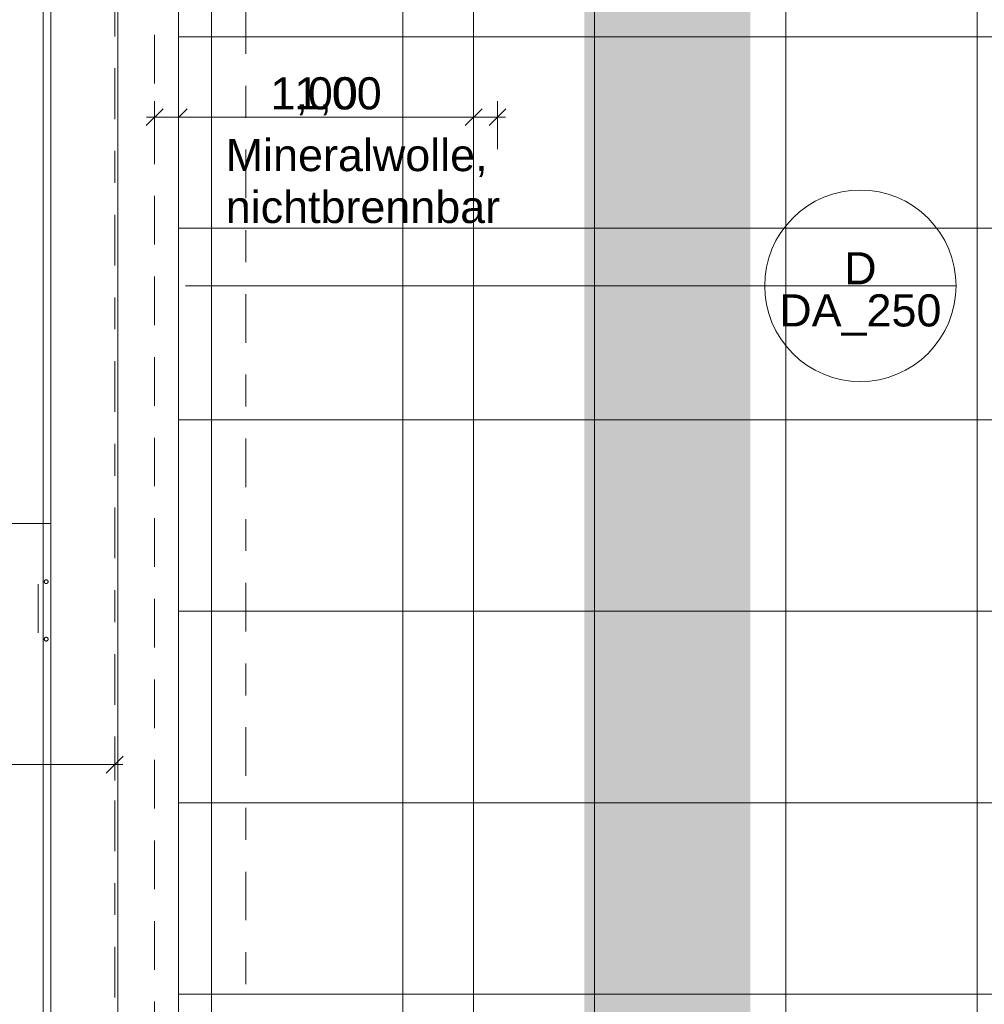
# Model space of a CAD drawing. Header units: metres. Extents: x -180 to 4, y -47 to 4.
# Tile 209 of 256: x -99.72 to -96.69, y -6.93 to -3.85. Entities that reach past the tile are written whole.
import ezdxf

# ---------------------------------------------------------------- set-up
doc = ezdxf.new("R2010")
doc.units = ezdxf.units.M
doc.header["$LTSCALE"] = 0.05
doc.header["$PDMODE"] = 1
doc.header["$PDSIZE"] = -2
for name, pattern in [('ISO-02 Strichlinie', [3.81, 3.048, -0.762]), ('ISO-10 Strichpunktlinie', [4.699, 3.048, -0.762, 0.127, -0.762]), ('Linienart-53', [5.291531, 3.175, -1.058062, 0.352704, -0.705764])]:
    doc.linetypes.add(name, pattern=pattern)
doc.layers.get('0').update_dxf_attribs({"lineweight": 25})
for name, color, linetype, lineweight, true_color in [('30 -35 Decken- 11 Bodendurchbruch', 7, 'Continuous', 15, 0x599559), ('30 -36 Dächer- 3 Dachbeläge', 7, 'Continuous', 15, 0x9999ff), ('70 -72 Beschriftung- 1 Beschriftung allgemein', 7, 'Continuous', 9, 0xff6633), ('70 -72 Beschriftung- 7 Detailverweise', 7, 'Continuous', 9, 0x00dd00), ('70 -72 Beschriftung- 7 Detailverweise Linie', 7, 'Continuous', 9, 0x00dd00), ('70 -76 Bemaßung- 2 Allgemein', 7, 'Continuous', 5, 0x6666cc)]:
    doc.layers.add(name, color=color, linetype=linetype, lineweight=lineweight, true_color=true_color)
for name, color, linetype, lineweight in [('60- 61 allgemeine Ausstattung- 4 Terrassen', 7, 'Continuous', 9), ('70 -71 Achsen- 1 Gebäudeachsen', 7, 'Linienart-53', 18), ('70 -72 Beschriftung-14 Schatten', 7, 'Continuous', 5), ('Keine', 7, 'Continuous', 9)]:
    doc.layers.add(name, color=color, linetype=linetype, lineweight=lineweight)
doc.styles.add('Arial', font='arial.ttf')
doc.dimstyles.new('k+k_klein', dxfattribs={"dimtxt": 0.075516, "dimasz": 0.05302, "dimexe": 0.05, "dimexo": 0.15, "dimgap": 0.005, "dimtad": 1, "dimdec": 3, "dimtxsty": 'Arial', "dimblk": 'VW_SLASH-2', "dimblk1": 'VW_SLASH-2', "dimblk2": 'VW_SLASH-2', "dimcen": 0, "dimdle": 0.025, "dimadec": 3, "dimazin": 0, "dimtfac": 0.75, "dimtdec": 3, "dimtix": 1, "dimtmove": 0, "dimatfit": 0, "dimldrblk": 'VW_FILLEDARROW', "dimfxl": 0.1, "dimfxlon": 1, "dimfrac": 2, "dimtolj": 1, "dimarcsym": 0})

# ---------------------------------------------------------------- blocks, each defined once
blk = doc.blocks.new('Gruppe-365')
at = {"color": 255, "lineweight": 9}
blk.add_wipeout([(-74.6216, -0.277), (-74.6216, -0.732), (-82.636, -0.732), (-82.636, -3.5964), (-81.5037, -3.5964), (-81.5037, -5.5564), (-82.636, -5.5564), (-82.636, -7.647), (-78.391, -7.647), (-78.391, -9.597), (-82.636, -9.597), (-82.636, -11.982), (-99.136, -11.982), (-99.136, -30.912), (-74.9949, -30.912), (-74.9949, -13.7471), (-74.6216, -13.7471), (-74.6216, -31.367), (-99.591, -31.367), (-99.591, -11.527), (-83.091, -11.527), (-83.091, -0.277)], dxfattribs=at).dxf.layer = '30 -36 Dächer- 3 Dachbeläge'
blk = doc.blocks.new('VW_SLASH-2')
at = {"color": 0, "linetype": 'ByBlock', "lineweight": -2, "transparency": 16777216}
blk.add_line((0.472, 0), (-1, 0), dxfattribs=at)
at = {"color": 0, "lineweight": 5, "transparency": 16777216, "flags": 128}
blk.add_lwpolyline([(0.5, 0.5), (-0.5, -0.5)], dxfattribs=at)
blk = doc.blocks.new('*D865')
at = {"layer": '70 -76 Bemaßung- 2 Allgemein', "color": 0, "lineweight": -2}
for p, q in [((-100.3581, -5.5248), (-100.3581, -5.3748)), ((-99.421, -5.4865), (-99.421, -5.3748)), ((-99.474, -5.4248), (-100.3051, -5.4248))]:
    blk.add_line(p, q, dxfattribs=at)
at = {"layer": 'Defpoints', "color": 0}
for p in [(-100.3581, -5.4248), (-99.421, -5.6365), (-100.3581, -5.932)]:
    blk.add_point(p, dxfattribs=at)
at = {"layer": '70 -76 Bemaßung- 2 Allgemein', "color": 0, "lineweight": -2, "xscale": 0.05302001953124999, "yscale": 0.05302001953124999, "zscale": 0.05302001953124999, "rotation": 180}
blk.add_blockref('VW_SLASH-2', (-100.3581, -5.4248), dxfattribs=at)
at = {"layer": '70 -76 Bemaßung- 2 Allgemein', "color": 0, "lineweight": -2, "xscale": 0.05302001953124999, "yscale": 0.05302001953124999, "zscale": 0.05302001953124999}
blk.add_blockref('VW_SLASH-2', (-99.421, -5.4248), dxfattribs=at)
at = {"layer": '70 -76 Bemaßung- 2 Allgemein', "color": 0, "insert": (-99.8896, -5.3525), "char_height": 0.100689, "attachment_point": 5, "style": 'Arial'}
blk.add_mtext('\\A1;93\\S7^ ;', dxfattribs=at)
blk = doc.blocks.new('VW_FILLEDARROW')
at = {"linetype": 'Continuous', "lineweight": 0, "transparency": 16777216}
blk.add_hatch(color=0, dxfattribs=at).paths.add_polyline_path([(-2.829, 0.758), (0, 0), (-2.829, -0.758)])
at = {"color": 0, "lineweight": 5, "transparency": 16777216, "flags": 128}
blk.add_lwpolyline([(-2.829, 0.758), (0, 0), (-2.829, -0.758)], close=True, dxfattribs=at)
blk = doc.blocks.new('Gruppe-847')
at = {"layer": '70 -72 Beschriftung- 7 Detailverweise'}
blk.add_line((0.935, 0), (0.335, 0), dxfattribs=at)
at = {"layer": '70 -72 Beschriftung- 7 Detailverweise', "flags": 128}
blk.add_lwpolyline([(0.935, 0), (0.9336, -0.0294), (0.9292, -0.0585), (0.9221, -0.0871), (0.9122, -0.1148), (0.8996, -0.1414), (0.8844, -0.1667), (0.8669, -0.1903), (0.8471, -0.2121), (0.8253, -0.2319), (0.8017, -0.2494), (0.7764, -0.2646), (0.7498, -0.2772), (0.7221, -0.2871), (0.6935, -0.2942), (0.6644, -0.2986), (0.635, -0.3), (0.6056, -0.2986), (0.5765, -0.2942), (0.5479, -0.2871), (0.5202, -0.2772), (0.4936, -0.2646), (0.4683, -0.2494), (0.4447, -0.2319), (0.4229, -0.2121), (0.4031, -0.1903), (0.3856, -0.1667), (0.3704, -0.1414), (0.3578, -0.1148), (0.3479, -0.0871), (0.3408, -0.0585), (0.3364, -0.0294), (0.335, 0), (0.3364, 0.0294), (0.3408, 0.0585), (0.3479, 0.0871), (0.3578, 0.1148), (0.3704, 0.1414), (0.3856, 0.1667), (0.4031, 0.1903), (0.4229, 0.2121), (0.4447, 0.2319), (0.4683, 0.2494), (0.4936, 0.2646), (0.5202, 0.2772), (0.5479, 0.2871), (0.5765, 0.2942), (0.6056, 0.2986), (0.635, 0.3), (0.6644, 0.2986), (0.6935, 0.2942), (0.7221, 0.2871), (0.7498, 0.2772), (0.7764, 0.2646), (0.8017, 0.2494), (0.8253, 0.2319), (0.8471, 0.2121), (0.8669, 0.1903), (0.8844, 0.1667), (0.8996, 0.1414), (0.9122, 0.1148), (0.9221, 0.0871), (0.9292, 0.0585), (0.9336, 0.0294)], close=True, dxfattribs=at)
at = {"layer": '70 -72 Beschriftung- 7 Detailverweise'}
blk.add_point((0.635, 0), dxfattribs=at)
at = {"layer": '70 -72 Beschriftung- 7 Detailverweise', "line_spacing_factor": 0.96878, "style": 'Arial'}
for s, insert, char_height, attachment_point in [('D', (0.635, 0.0046), 0.1007, 8), ('DA_250', (0.635, -0.0267), 0.10069, 2)]:
    blk.add_mtext(s, dxfattribs=dict(at, insert=insert, char_height=char_height, attachment_point=attachment_point))
blk = doc.blocks.new('Referenzmarkierung-47')
at = {"layer": '70 -72 Beschriftung- 7 Detailverweise', "transparency": 33554687}
for q in [(-1.4805, 0), (0.635, 0)]:
    blk.add_line((0, 0), q, dxfattribs=at)
at = {"layer": '70 -72 Beschriftung- 7 Detailverweise', "color": 7, "transparency": 33554687}
blk.add_blockref('Gruppe-847', (0, 0), dxfattribs=at)
blk = doc.blocks.new('*D1020')
at = {"layer": '70 -76 Bemaßung- 2 Allgemein', "color": 0, "lineweight": -2}
for p, q in [((-99.421, -4.2302), (-99.421, -4.1018)), ((-99.296, -4.2518), (-99.296, -4.1018)), ((-99.474, -4.1518), (-99.527, -4.1518)), ((-99.296, -4.1518), (-99.421, -4.1518)), ((-99.243, -4.1518), (-99.19, -4.1518))]:
    blk.add_line(p, q, dxfattribs=at)
at = {"layer": 'Defpoints', "color": 0}
for p in [(-99.421, -4.1518), (-99.421, -4.3802), (-99.296, -6.6306)]:
    blk.add_point(p, dxfattribs=at)
at = {"layer": '70 -76 Bemaßung- 2 Allgemein', "color": 0, "lineweight": -2, "xscale": 0.05302001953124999, "yscale": 0.05302001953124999, "zscale": 0.05302001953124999}
blk.add_blockref('VW_SLASH-2', (-99.421, -4.1518), dxfattribs=at)
at = {"layer": '70 -76 Bemaßung- 2 Allgemein', "color": 0, "lineweight": -2, "xscale": 0.05302001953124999, "yscale": 0.05302001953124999, "zscale": 0.05302001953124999, "rotation": 180}
blk.add_blockref('VW_SLASH-2', (-99.296, -4.1518), dxfattribs=at)
at = {"layer": '70 -76 Bemaßung- 2 Allgemein', "color": 0, "insert": (-99.3585, -4.027), "char_height": 0.100689, "attachment_point": 5, "style": 'Arial'}
blk.add_mtext('\\A1;12\\S5^ ;', dxfattribs=at)
blk = doc.blocks.new('*D1021')
at = {"layer": '70 -76 Bemaßung- 2 Allgemein', "color": 0, "lineweight": -2}
for p, q in [((-99.296, -4.2518), (-99.296, -4.1018)), ((-98.296, -4.2518), (-98.296, -4.1018)), ((-98.349, -4.1518), (-99.243, -4.1518))]:
    blk.add_line(p, q, dxfattribs=at)
at = {"layer": 'Defpoints', "color": 0}
for p in [(-99.296, -4.1518), (-98.296, -6.5789), (-99.296, -6.6306)]:
    blk.add_point(p, dxfattribs=at)
at = {"layer": '70 -76 Bemaßung- 2 Allgemein', "color": 0, "lineweight": -2, "xscale": 0.05302001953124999, "yscale": 0.05302001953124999, "zscale": 0.05302001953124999, "rotation": 180}
blk.add_blockref('VW_SLASH-2', (-99.296, -4.1518), dxfattribs=at)
at = {"layer": '70 -76 Bemaßung- 2 Allgemein', "color": 0, "lineweight": -2, "xscale": 0.05302001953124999, "yscale": 0.05302001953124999, "zscale": 0.05302001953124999}
blk.add_blockref('VW_SLASH-2', (-98.296, -4.1518), dxfattribs=at)
at = {"layer": '70 -76 Bemaßung- 2 Allgemein', "color": 0, "insert": (-98.796, -4.0864), "char_height": 0.10069, "attachment_point": 5, "style": 'Arial'}
blk.add_mtext('\\A1;1,00', dxfattribs=at)
blk = doc.blocks.new('*D1115')
at = {"layer": '70 -76 Bemaßung- 2 Allgemein', "color": 0, "lineweight": -2}
for p, q in [((-99.221, -4.2518), (-99.221, -4.1018)), ((-98.221, -4.2518), (-98.221, -4.1018)), ((-98.274, -4.1518), (-99.168, -4.1518))]:
    blk.add_line(p, q, dxfattribs=at)
at = {"layer": 'Defpoints', "color": 0}
for p in [(-99.221, -4.1518), (-99.221, -4.9472), (-98.221, -4.9472)]:
    blk.add_point(p, dxfattribs=at)
at = {"layer": '70 -76 Bemaßung- 2 Allgemein', "color": 0, "lineweight": -2, "xscale": 0.05302001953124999, "yscale": 0.05302001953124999, "zscale": 0.05302001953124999, "rotation": 180}
blk.add_blockref('VW_SLASH-2', (-99.221, -4.1518), dxfattribs=at)
at = {"layer": '70 -76 Bemaßung- 2 Allgemein', "color": 0, "lineweight": -2, "xscale": 0.05302001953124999, "yscale": 0.05302001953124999, "zscale": 0.05302001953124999}
blk.add_blockref('VW_SLASH-2', (-98.221, -4.1518), dxfattribs=at)
at = {"layer": '70 -76 Bemaßung- 2 Allgemein', "color": 0, "insert": (-98.721, -4.0864), "char_height": 0.10069, "attachment_point": 5, "style": 'Arial'}
blk.add_mtext('\\A1;1,00', dxfattribs=at)
blk = doc.blocks.new('Gruppe-1380')
at = {"layer": 'Keine', "color": 7, "linetype": 'ISO-02 Strichlinie', "lineweight": 9, "transparency": 33554687, "flags": 128}
for points in [[(-99.431, -5.582), (-99.431, -5.812), (-99.661, -5.812), (-99.661, -5.582)], [(-99.636, -5.613), (-99.6366, -5.613), (-99.6372, -5.6129), (-99.6377, -5.6128), (-99.6383, -5.6126), (-99.6388, -5.6123), (-99.6393, -5.612), (-99.6398, -5.6117), (-99.6402, -5.6113), (-99.6406, -5.6108), (-99.641, -5.6104), (-99.6413, -5.6099), (-99.6415, -5.6093), (-99.6417, -5.6088), (-99.6419, -5.6082), (-99.642, -5.6076), (-99.642, -5.607), (-99.642, -5.6065), (-99.6419, -5.6059), (-99.6417, -5.6053), (-99.6415, -5.6047), (-99.6413, -5.6042), (-99.641, -5.6037), (-99.6406, -5.6032), (-99.6402, -5.6028), (-99.6398, -5.6024), (-99.6393, -5.6021), (-99.6388, -5.6018), (-99.6383, -5.6015), (-99.6377, -5.6013), (-99.6372, -5.6012), (-99.6366, -5.6011), (-99.636, -5.601), (-99.6354, -5.6011), (-99.6348, -5.6012), (-99.6343, -5.6013), (-99.6337, -5.6015), (-99.6332, -5.6018), (-99.6327, -5.6021), (-99.6322, -5.6024), (-99.6318, -5.6028), (-99.6314, -5.6032), (-99.631, -5.6037), (-99.6307, -5.6042), (-99.6305, -5.6047), (-99.6303, -5.6053), (-99.6301, -5.6059), (-99.63, -5.6065), (-99.63, -5.607), (-99.63, -5.6076), (-99.6301, -5.6082), (-99.6303, -5.6088), (-99.6305, -5.6093), (-99.6307, -5.6099), (-99.631, -5.6104), (-99.6314, -5.6108), (-99.6318, -5.6113), (-99.6322, -5.6117), (-99.6327, -5.612), (-99.6332, -5.6123), (-99.6337, -5.6126), (-99.6343, -5.6128), (-99.6348, -5.6129), (-99.6354, -5.613)], [(-99.456, -5.613), (-99.4566, -5.613), (-99.4572, -5.6129), (-99.4577, -5.6128), (-99.4583, -5.6126), (-99.4588, -5.6123), (-99.4593, -5.612), (-99.4598, -5.6117), (-99.4602, -5.6113), (-99.4606, -5.6108), (-99.461, -5.6104), (-99.4613, -5.6099), (-99.4615, -5.6093), (-99.4617, -5.6088), (-99.4619, -5.6082), (-99.462, -5.6076), (-99.462, -5.607), (-99.462, -5.6065), (-99.4619, -5.6059), (-99.4617, -5.6053), (-99.4615, -5.6047), (-99.4613, -5.6042), (-99.461, -5.6037), (-99.4606, -5.6032), (-99.4602, -5.6028), (-99.4598, -5.6024), (-99.4593, -5.6021), (-99.4588, -5.6018), (-99.4583, -5.6015), (-99.4577, -5.6013), (-99.4572, -5.6012), (-99.4566, -5.6011), (-99.456, -5.601), (-99.4554, -5.6011), (-99.4548, -5.6012), (-99.4543, -5.6013), (-99.4537, -5.6015), (-99.4532, -5.6018), (-99.4527, -5.6021), (-99.4522, -5.6024), (-99.4518, -5.6028), (-99.4514, -5.6032), (-99.451, -5.6037), (-99.4507, -5.6042), (-99.4505, -5.6047), (-99.4503, -5.6053), (-99.4501, -5.6059), (-99.45, -5.6065), (-99.45, -5.607), (-99.45, -5.6076), (-99.4501, -5.6082), (-99.4503, -5.6088), (-99.4505, -5.6093), (-99.4507, -5.6099), (-99.451, -5.6104), (-99.4514, -5.6108), (-99.4518, -5.6113), (-99.4522, -5.6117), (-99.4527, -5.612), (-99.4532, -5.6123), (-99.4537, -5.6126), (-99.4543, -5.6128), (-99.4548, -5.6129), (-99.4554, -5.613)], [(-99.636, -5.793), (-99.6366, -5.793), (-99.6372, -5.7929), (-99.6377, -5.7928), (-99.6383, -5.7926), (-99.6388, -5.7923), (-99.6393, -5.792), (-99.6398, -5.7917), (-99.6402, -5.7913), (-99.6406, -5.7908), (-99.641, -5.7904), (-99.6413, -5.7899), (-99.6415, -5.7893), (-99.6417, -5.7888), (-99.6419, -5.7882), (-99.642, -5.7876), (-99.642, -5.787), (-99.642, -5.7865), (-99.6419, -5.7859), (-99.6417, -5.7853), (-99.6415, -5.7847), (-99.6413, -5.7842), (-99.641, -5.7837), (-99.6406, -5.7832), (-99.6402, -5.7828), (-99.6398, -5.7824), (-99.6393, -5.7821), (-99.6388, -5.7818), (-99.6383, -5.7815), (-99.6377, -5.7813), (-99.6372, -5.7812), (-99.6366, -5.7811), (-99.636, -5.781), (-99.6354, -5.7811), (-99.6348, -5.7812), (-99.6343, -5.7813), (-99.6337, -5.7815), (-99.6332, -5.7818), (-99.6327, -5.7821), (-99.6322, -5.7824), (-99.6318, -5.7828), (-99.6314, -5.7832), (-99.631, -5.7837), (-99.6307, -5.7842), (-99.6305, -5.7847), (-99.6303, -5.7853), (-99.6301, -5.7859), (-99.63, -5.7865), (-99.63, -5.787), (-99.63, -5.7876), (-99.6301, -5.7882), (-99.6303, -5.7888), (-99.6305, -5.7893), (-99.6307, -5.7899), (-99.631, -5.7904), (-99.6314, -5.7908), (-99.6318, -5.7913), (-99.6322, -5.7917), (-99.6327, -5.792), (-99.6332, -5.7923), (-99.6337, -5.7926), (-99.6343, -5.7928), (-99.6348, -5.7929), (-99.6354, -5.793)], [(-99.456, -5.793), (-99.4566, -5.793), (-99.4572, -5.7929), (-99.4577, -5.7928), (-99.4583, -5.7926), (-99.4588, -5.7923), (-99.4593, -5.792), (-99.4598, -5.7917), (-99.4602, -5.7913), (-99.4606, -5.7908), (-99.461, -5.7904), (-99.4613, -5.7899), (-99.4615, -5.7893), (-99.4617, -5.7888), (-99.4619, -5.7882), (-99.462, -5.7876), (-99.462, -5.787), (-99.462, -5.7865), (-99.4619, -5.7859), (-99.4617, -5.7853), (-99.4615, -5.7847), (-99.4613, -5.7842), (-99.461, -5.7837), (-99.4606, -5.7832), (-99.4602, -5.7828), (-99.4598, -5.7824), (-99.4593, -5.7821), (-99.4588, -5.7818), (-99.4583, -5.7815), (-99.4577, -5.7813), (-99.4572, -5.7812), (-99.4566, -5.7811), (-99.456, -5.781), (-99.4554, -5.7811), (-99.4548, -5.7812), (-99.4543, -5.7813), (-99.4537, -5.7815), (-99.4532, -5.7818), (-99.4527, -5.7821), (-99.4522, -5.7824), (-99.4518, -5.7828), (-99.4514, -5.7832), (-99.451, -5.7837), (-99.4507, -5.7842), (-99.4505, -5.7847), (-99.4503, -5.7853), (-99.4501, -5.7859), (-99.45, -5.7865), (-99.45, -5.787), (-99.45, -5.7876), (-99.4501, -5.7882), (-99.4503, -5.7888), (-99.4505, -5.7893), (-99.4507, -5.7899), (-99.451, -5.7904), (-99.4514, -5.7908), (-99.4518, -5.7913), (-99.4522, -5.7917), (-99.4527, -5.792), (-99.4532, -5.7923), (-99.4537, -5.7926), (-99.4543, -5.7928), (-99.4548, -5.7929), (-99.4554, -5.793)]]:
    blk.add_lwpolyline(points, close=True, dxfattribs=at)
blk = doc.blocks.new('Gruppe-1438')
at = {"layer": '70 -72 Beschriftung-14 Schatten', "linetype": 'Continuous', "lineweight": 0, "transparency": 33554495}
h = blk.add_hatch(color=7, dxfattribs=at)
h.paths.add_polyline_path([(-99.3181, -9.9923), (-99.7998, -11.277), (-99.381, -11.277), (-99.381, -11.1), (-83.518, -11.1), (-83.518, -8.7228), (-97.7878, -8.7228), (-97.4287, -7.9275), (-97.4287, 0.15), (-97.9487, 0.15), (-97.9487, -7.7933), (-105.0287, -7.7933), (-105.0287, 0.15), (-105.5487, 0.15), (-105.5487, -7.7933), (-112.6287, -7.7933), (-112.6287, 0.15), (-113.1487, 0.15), (-113.1487, -7.7933), (-120.2287, -7.7933), (-120.2287, 0.15), (-120.7487, 0.15), (-120.7487, -7.7933), (-127.8287, -7.7933), (-127.8287, 0.15), (-128.3487, 0.15), (-128.3487, -7.7933), (-135.4287, -7.7933), (-135.4287, 0.15), (-135.9487, 0.15), (-135.9487, -7.7933), (-143.0287, -7.7933), (-143.0287, 0.15), (-143.5487, 0.15), (-143.5487, -7.7933), (-150.6287, -7.7933), (-150.6287, 0.15), (-151.1487, 0.15), (-151.1487, -7.7933), (-158.2287, -7.7933), (-158.2287, 0.15), (-158.7487, 0.15), (-158.7487, -0.087), (-159.801, -0.087), (-159.801, -9.1985), (-166.4632, -9.1985), (-166.4632, -0.057), (-166.9832, -0.057), (-166.9832, -9.1985), (-174.0632, -9.1985), (-174.0632, -0.027), (-174.5832, -0.027), (-174.5832, -9.1985), (-175.221, -10.6111), (-175.221, -11.897), (-174.0632, -9.3327), (-167.0438, -9.3327), (-167.621, -10.6111), (-167.621, -11.897), (-166.4632, -9.3327), (-159.801, -9.3327), (-159.801, -10.1239), (-160.021, -10.6111), (-160.021, -11.897), (-159.831, -11.4762), (-159.831, -12.1155), (-158.8723, -9.9923), (-152.1416, -9.9923), (-152.421, -10.6111), (-152.421, -11.897), (-151.561, -9.9923), (-144.5416, -9.9923), (-144.821, -10.6111), (-144.821, -11.897), (-143.961, -9.9923), (-136.9416, -9.9923), (-137.221, -10.6111), (-137.221, -11.897), (-136.361, -9.9923), (-129.3416, -9.9923), (-129.621, -10.6111), (-129.621, -11.897), (-128.761, -9.9923), (-121.7416, -9.9923), (-122.021, -10.6111), (-122.021, -11.897), (-121.161, -9.9923), (-114.1416, -9.9923), (-114.421, -10.6111), (-114.421, -11.897), (-113.561, -9.9923), (-106.5416, -9.9923), (-106.821, -10.6111), (-106.821, -11.897), (-105.961, -9.9923)])
h.paths.add_polyline_path([(-151.2093, -7.9275), (-152.081, -9.8581), (-158.8117, -9.8581), (-158.7093, -9.6311), (-158.7093, -8.9919), (-158.2287, -7.9275)])
h.paths.add_polyline_path([(-99.2677, -9.8581), (-105.9004, -9.8581), (-105.0287, -7.9275), (-98.0093, -7.9275), (-98.3684, -8.7228), (-98.8421, -8.7228)])
h.paths.add_polyline_path([(-112.6287, -7.9275), (-105.6093, -7.9275), (-106.481, -9.8581), (-113.5004, -9.8581)])
h.paths.add_polyline_path([(-120.2287, -7.9275), (-113.2093, -7.9275), (-114.081, -9.8581), (-121.1004, -9.8581)])
h.paths.add_polyline_path([(-127.8287, -7.9275), (-120.8093, -7.9275), (-121.681, -9.8581), (-128.7004, -9.8581)])
h.paths.add_polyline_path([(-135.4287, -7.9275), (-128.4093, -7.9275), (-129.281, -9.8581), (-136.3004, -9.8581)])
h.paths.add_polyline_path([(-143.0287, -7.9275), (-136.0093, -7.9275), (-136.881, -9.8581), (-143.9004, -9.8581)])
h.paths.add_polyline_path([(-150.6287, -7.9275), (-143.6093, -7.9275), (-144.481, -9.8581), (-151.5004, -9.8581)])
at = {"color": 255, "lineweight": 9}
blk.add_wipeout([(-99.621, -0.247), (-99.221, -0.247), (-99.221, -11.277), (-99.621, -11.277)], dxfattribs=at).dxf.layer = '60- 61 allgemeine Ausstattung- 4 Terrassen'
at = {"layer": '60- 61 allgemeine Ausstattung- 4 Terrassen', "lineweight": 9, "flags": 128}
blk.add_lwpolyline([(-99.621, -0.247), (-99.221, -0.247), (-99.221, -11.277), (-99.621, -11.277)], close=True, dxfattribs=at)
blk = doc.blocks.new('*D2043')
at = {"layer": '70 -76 Bemaßung- 2 Allgemein', "color": 0, "lineweight": -2}
for p, q in [((-99.296, -4.2518), (-99.296, -4.1018)), ((-98.296, -4.2518), (-98.296, -4.1018)), ((-98.349, -4.1518), (-99.243, -4.1518))]:
    blk.add_line(p, q, dxfattribs=at)
at = {"layer": 'Defpoints', "color": 0}
for p in [(-99.296, -4.1518), (-99.296, -4.9472), (-98.296, -4.9472)]:
    blk.add_point(p, dxfattribs=at)
at = {"layer": '70 -76 Bemaßung- 2 Allgemein', "color": 0, "lineweight": -2, "xscale": 0.05302001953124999, "yscale": 0.05302001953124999, "zscale": 0.05302001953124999, "rotation": 180}
blk.add_blockref('VW_SLASH-2', (-99.296, -4.1518), dxfattribs=at)
at = {"layer": '70 -76 Bemaßung- 2 Allgemein', "color": 0, "lineweight": -2, "xscale": 0.05302001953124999, "yscale": 0.05302001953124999, "zscale": 0.05302001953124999}
blk.add_blockref('VW_SLASH-2', (-98.296, -4.1518), dxfattribs=at)
at = {"layer": '70 -76 Bemaßung- 2 Allgemein', "color": 0, "insert": (-98.796, -4.0864), "char_height": 0.10069, "attachment_point": 5, "style": 'Arial'}
blk.add_mtext('\\A1;1,00', dxfattribs=at)
blk = doc.blocks.new('*D2842')
at = {"layer": '70 -76 Bemaßung- 2 Allgemein', "color": 0, "lineweight": -2}
for p, q in [((-100.606, -6.112), (-100.606, -6.23)), ((-99.421, -6.1525), (-99.421, -6.23)), ((-99.474, -6.18), (-100.553, -6.18))]:
    blk.add_line(p, q, dxfattribs=at)
at = {"layer": 'Defpoints', "color": 0}
for p in [(-100.606, -5.962), (-99.421, -6.0025), (-100.606, -6.18)]:
    blk.add_point(p, dxfattribs=at)
at = {"layer": '70 -76 Bemaßung- 2 Allgemein', "color": 0, "lineweight": -2, "xscale": 0.05302001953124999, "yscale": 0.05302001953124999, "zscale": 0.05302001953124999, "rotation": 180}
blk.add_blockref('VW_SLASH-2', (-100.606, -6.18), dxfattribs=at)
at = {"layer": '70 -76 Bemaßung- 2 Allgemein', "color": 0, "lineweight": -2, "xscale": 0.05302001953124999, "yscale": 0.05302001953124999, "zscale": 0.05302001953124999}
blk.add_blockref('VW_SLASH-2', (-99.421, -6.18), dxfattribs=at)
at = {"layer": '70 -76 Bemaßung- 2 Allgemein', "color": 0, "insert": (-100.0135, -6.0978), "char_height": 0.100689, "attachment_point": 5, "style": 'Arial'}
blk.add_mtext('\\A1;1,18\\S5^ ;', dxfattribs=at)
blk = doc.blocks.new('_Achsen (3D)')
at = {"layer": '70 -71 Achsen- 1 Gebäudeachsen', "transparency": 33554687}
blk.add_line((-99.421, 3.8), (-99.421, -46.172), dxfattribs=at)
blk = doc.blocks.new('Gruppe-1384')
at = {"layer": '70 -72 Beschriftung- 7 Detailverweise', "transparency": 33554687}
for q in [(-99.19898348, -4.68), (-97.08345798, -4.68)]:
    blk.add_line((-97.71845798, -4.68), q, dxfattribs=at)
at = {"layer": '70 -72 Beschriftung- 7 Detailverweise'}
blk.add_line((-96.78345798, -4.68), (-97.38345798, -4.68), dxfattribs=at)
at = {"layer": '70 -72 Beschriftung- 7 Detailverweise', "flags": 128}
blk.add_lwpolyline([(-96.78345798, -4.68), (-96.78490256, -4.70940514), (-96.78922239, -4.7385271), (-96.79637588, -4.7670854), (-96.80629412, -4.79480503), (-96.8188816, -4.82141902), (-96.83401709, -4.84667107), (-96.85155484, -4.87031799), (-96.87132594, -4.89213203), (-96.89313999, -4.91190314), (-96.91678691, -4.92944088), (-96.94203896, -4.94457638), (-96.96865295, -4.95716386), (-96.99637257, -4.9670821), (-97.02493088, -4.97423558), (-97.05405283, -4.97855542), (-97.08345798, -4.98), (-97.11286312, -4.97855542), (-97.14198507, -4.97423558), (-97.17054338, -4.9670821), (-97.19826301, -4.95716386), (-97.224877, -4.94457638), (-97.25012905, -4.92944088), (-97.27377596, -4.91190314), (-97.29559001, -4.89213203), (-97.31536111, -4.87031799), (-97.33289886, -4.84667107), (-97.34803436, -4.82141902), (-97.36062184, -4.79480503), (-97.37054008, -4.7670854), (-97.37769356, -4.7385271), (-97.38201339, -4.70940514), (-97.38345798, -4.68), (-97.38201339, -4.65059486), (-97.37769356, -4.6214729), (-97.37054008, -4.5929146), (-97.36062184, -4.56519497), (-97.34803436, -4.53858098), (-97.33289886, -4.51332893), (-97.31536111, -4.48968201), (-97.29559001, -4.46786797), (-97.27377596, -4.44809686), (-97.25012905, -4.43055912), (-97.224877, -4.41542362), (-97.19826301, -4.40283614), (-97.17054338, -4.3929179), (-97.14198507, -4.38576442), (-97.11286312, -4.38144458), (-97.08345798, -4.38), (-97.05405283, -4.38144458), (-97.02493088, -4.38576442), (-96.99637257, -4.3929179), (-96.96865295, -4.40283614), (-96.94203896, -4.41542362), (-96.91678691, -4.43055912), (-96.89313999, -4.44809686), (-96.87132594, -4.46786797), (-96.85155484, -4.48968201), (-96.83401709, -4.51332893), (-96.8188816, -4.53858098), (-96.80629412, -4.56519497), (-96.79637588, -4.5929146), (-96.78922239, -4.6214729), (-96.78490256, -4.65059486)], close=True, dxfattribs=at)
at = {"layer": '70 -72 Beschriftung- 7 Detailverweise'}
blk.add_point((-97.08345798, -4.68), dxfattribs=at)
blk.add_blockref('Referenzmarkierung-47', (-97.71845798, -4.68), dxfattribs=at)
at = {"layer": '70 -72 Beschriftung- 1 Beschriftung allgemein', "insert": (-99.073, -4.22010856), "char_height": 0.1006886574, "attachment_point": 1, "line_spacing_factor": 0.96878, "style": 'Arial'}
blk.add_mtext('Mineralwolle,\\Pnichtbrennbar', dxfattribs=at)
at = {"layer": '70 -72 Beschriftung- 7 Detailverweise', "line_spacing_factor": 0.96878, "style": 'Arial'}
for s, insert, char_height, attachment_point in [('D', (-97.08345798, -4.67541389), 0.10068866, 8), ('DA_250', (-97.08345798, -4.70666412), 0.100688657, 2)]:
    blk.add_mtext(s, dxfattribs=dict(at, insert=insert, char_height=char_height, attachment_point=attachment_point))
at = {"layer": '70 -76 Bemaßung- 2 Allgemein'}
for base, p1, p2, picture, middle in [((-99.29599996, -4.15181516), (-98.29599996, -6.57885715), (-99.29599996, -6.63064251), '*D1021', (-98.79599996, -4.08635163)), ((-99.22099996, -4.15181516), (-98.22099996, -4.94717825), (-99.22099996, -4.94717825), '*D1115', (-98.72099996, -4.08635163))]:
    dim = blk.add_linear_dim(base=base, p1=p1, p2=p2, text='1,00', dimstyle='k+k_klein', override={"dimtxt": 0.100689, "dimgap": 0.005, "dimdec": 8, "dimpost": '<>', "dimtxsty": 'Arial', "dimtmove": 2}, dxfattribs=at)
    dim.commit()
    dim.dimension.update_dxf_attribs({"geometry": picture, "text_midpoint": middle})
at = {"color": 255, "linetype": 'ISO-02 Strichlinie', "lineweight": 5, "transparency": 33554483}
blk.add_wipeout([(-99.35099996, -11.10004198), (-99.35099996, -11.27704198), (-99.84099996, -11.27704198), (-99.84099996, -11.76704198), (-100.01799996, -11.76704198), (-100.01799996, -12.11704198), (-107.02059596, -12.11704198), (-107.02059596, -11.89704198), (-106.82099996, -11.89704198), (-106.82099996, -11.49704198), (-107.02059596, -11.49704198), (-107.02059596, -0.94704198), (-99.54599996, -0.94704198), (-99.54599996, -2.69704198), (-101.84599996, -2.69704198), (-101.84599996, -8.69704198), (-99.54599996, -8.69704198), (-99.54599996, -11.10004198)], dxfattribs=at).dxf.layer = '60- 61 allgemeine Ausstattung- 4 Terrassen'
at = {"layer": '60- 61 allgemeine Ausstattung- 4 Terrassen', "linetype": 'Continuous', "lineweight": 9, "transparency": 33554534}
h = blk.add_hatch(dxfattribs=at)
h.set_pattern_fill('Platte 60_60 SRF-1', style=0, pattern_type=2)
h.set_pattern_definition([(90, (-83.5178, -11.10004), (-0.6, 7e-17), []), (0, (-83.5178, -11.10004), (0, 0.6), [])])
h.paths.add_polyline_path([(-83.51799996, -8.69594214), (-88.91799996, -8.69756841), (-88.91713959, -2.69756841), (-83.51799996, -2.69756841), (-83.51799996, -0.94704198), (-99.54599996, -0.94704198), (-99.54599996, -11.10004198), (-83.51799996, -11.10004198)])
at = {"layer": '60- 61 allgemeine Ausstattung- 4 Terrassen', "linetype": 'Continuous', "lineweight": 9, "transparency": 33554495}
h = blk.add_hatch(dxfattribs=at)
h.set_pattern_fill('Dämmstoff v 2mm SRF', style=0, pattern_type=2)
h.set_pattern_definition([(90, (-101.846, -2.69704), (0.2, 0), [])])
h.paths.add_polyline_path([(-101.84599996, -2.69704198), (-99.54599996, -2.69704198), (-99.54599996, -8.69704198), (-101.84599996, -8.69704198)])
at = {"layer": '60- 61 allgemeine Ausstattung- 4 Terrassen', "color": 252, "linetype": 'Continuous', "lineweight": 9, "true_color": 0x888888, "transparency": 33554687, "flags": 128}
blk.add_lwpolyline([(-83.51799996, -8.69594214), (-88.91799996, -8.69756841), (-88.91713959, -2.69756841), (-83.51799996, -2.69756841), (-83.51799996, -0.94704198), (-99.54599996, -0.94704198), (-99.54599996, -11.10004198), (-83.51799996, -11.10004198)], close=True, dxfattribs=at)
at = {"layer": '60- 61 allgemeine Ausstattung- 4 Terrassen', "color": 252, "linetype": 'Continuous', "true_color": 0x888888, "flags": 128}
blk.add_lwpolyline([(-101.84599996, -2.69704198), (-99.54599996, -2.69704198), (-99.54599996, -8.69704198), (-101.84599996, -8.69704198)], close=True, dxfattribs=at)
at = {"layer": '70 -72 Beschriftung- 1 Beschriftung allgemein', "color": 7}
blk.add_blockref('Gruppe-1380', (0, 0), dxfattribs=at)
at = {"layer": '70 -72 Beschriftung- 1 Beschriftung allgemein', "insert": (-99.23083412, -4.68565173), "char_height": 0.125860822, "attachment_point": 9, "rotation": 90, "line_spacing_factor": 0.970891, "style": 'Arial'}
blk.add_mtext('BW', dxfattribs=at)
at = {"layer": '70 -76 Bemaßung- 2 Allgemein'}
for base, p1, p2, text, override, picture, middle in [((-99.42099996, -4.15181516), (-99.29599996, -6.63064251), (-99.42099996, -4.38018651), '12\\S5^ ;', {"dimtxt": 0.100689, "dimgap": 0.005, "dimdec": 8, "dimpost": '<>', "dimtxsty": 'Arial', "dimtix": 0, "dimtmove": 2}, '*D1020', (-99.35849996, -4.02703836)), ((-100.35811217, -5.4248196), (-99.42099996, -5.63648532), (-100.35811217, -5.93200088), '93\\S7^ ;', {"dimtxt": 0.100689, "dimgap": 0.005, "dimpost": '<>', "dimtxsty": 'Arial', "dimtmove": 2}, '*D865', (-99.88955607, -5.35249245))]:
    dim = blk.add_linear_dim(base=base, p1=p1, p2=p2, text=text, dimstyle='k+k_klein', override=override, dxfattribs=at)
    dim.commit()
    dim.dimension.update_dxf_attribs({"geometry": picture, "text_midpoint": middle})
blk = doc.blocks.new('_Dach_2D (2D)')
at = {"layer": '30 -35 Decken- 11 Bodendurchbruch', "color": 7}
blk.add_blockref('Gruppe-365', (0, 0), dxfattribs=at)
at = {"layer": '60- 61 allgemeine Ausstattung- 4 Terrassen', "color": 7}
blk.add_blockref('Gruppe-1384', (0, 0), dxfattribs=at)
blk.add_blockref('Gruppe-1438', (0, 0), dxfattribs=at)
at = {"layer": '60- 61 allgemeine Ausstattung- 4 Terrassen', "color": 7, "linetype": 'ISO-02 Strichlinie', "flags": 128}
blk.add_lwpolyline([(-99.62099996, -2.45204198), (-99.29599996, -2.45204198), (-99.29599996, -8.45204198), (-99.62099996, -8.45204198)], dxfattribs=at)
at = {"layer": '70 -76 Bemaßung- 2 Allgemein'}
dim = blk.add_linear_dim(base=(-99.29599996, -4.15181516), p1=(-98.29599996, -4.94717825), p2=(-99.29599996, -4.94717825), text='1,00', dimstyle='k+k_klein', override={"dimtxt": 0.100689, "dimgap": 0.005, "dimdec": 8, "dimpost": '<>', "dimtxsty": 'Arial', "dimtmove": 2}, dxfattribs=at)
dim.commit()
dim.dimension.update_dxf_attribs({"geometry": '*D2043', "text_midpoint": (-98.79599996, -4.08635163)})
blk = doc.blocks.new('_Dach_2D Bemaßung_ Beschriftung (2D)')
at = {"layer": '30 -36 Dächer- 3 Dachbeläge'}
blk.add_line((-98.29599996, -11.10004198), (-98.29599996, -0.17704198), dxfattribs=at)
at = {"layer": '70 -72 Beschriftung- 1 Beschriftung allgemein'}
blk.add_line((-99.41099996, -0.16704198), (-99.41099996, -11.10004198), dxfattribs=at)
at = {"layer": '70 -72 Beschriftung- 7 Detailverweise Linie', "linetype": 'ISO-10 Strichpunktlinie', "flags": 128}
blk.add_lwpolyline([(-176.32, 0.3208767), (-99.01, 0.3208767), (-99.01, -12.16), (-176.32, -12.16)], close=True, dxfattribs=at)
at = {"layer": '70 -76 Bemaßung- 2 Allgemein'}
dim = blk.add_linear_dim(base=(-100.60599996, -6.18), p1=(-99.42099996, -6.00253043), p2=(-100.60599996, -5.96204198), text='1,18\\S5^ ;', dimstyle='k+k_klein', override={"dimtxt": 0.100689, "dimgap": 0.005, "dimdec": 8, "dimpost": '<>', "dimtxsty": 'Arial', "dimtmove": 2}, dxfattribs=at)
dim.commit()
dim.dimension.update_dxf_attribs({"geometry": '*D2842', "text_midpoint": (-100.01349996, -6.09780536)})

msp = doc.modelspace()

# ---------------------------------------------------------------- block references
at = {"layer": 'Keine', "color": 1}
msp.add_blockref('_Dach_2D (2D)', (0, 0), dxfattribs=at)

# ---------------------------------------------------------------- next in the draw order: block references
msp.add_blockref('_Dach_2D Bemaßung_ Beschriftung (2D)', (0, 0), dxfattribs=at)

# ---------------------------------------------------------------- next in the draw order: block references
msp.add_blockref('_Achsen (3D)', (0, 0), dxfattribs=at)

doc.saveas('drawing.dxf')
